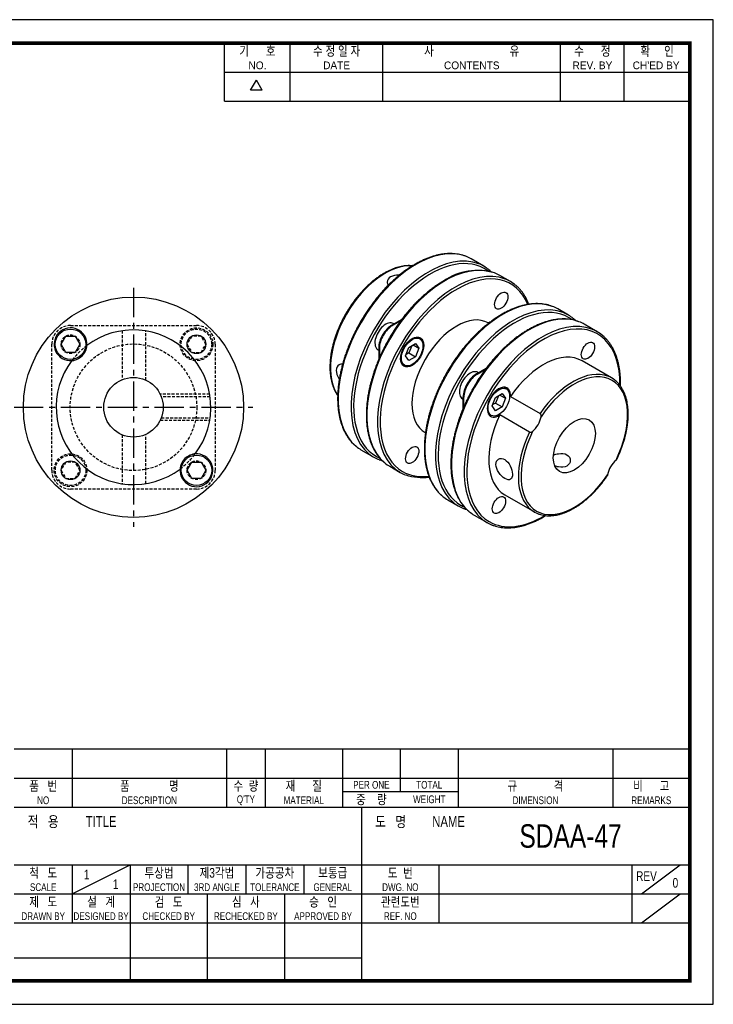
# Model space of a CAD drawing. Header units: millimetres. Extents: x 0 to 297, y 0 to 210.
# Tile 2 of 2: x 149 to 297, y 0 to 210. Entities that reach past the tile are written whole.
import ezdxf
from ezdxf.enums import TextEntityAlignment as Align

# ---------------------------------------------------------------- set-up
doc = ezdxf.new("R2010")
doc.units = ezdxf.units.MM
doc.header["$LTSCALE"] = 5
for name, pattern in [('CENTER', [2, 1.25, -0.25, 0.25, -0.25]), ('DASHED', [0.75, 0.5, -0.25]), ('HIDDEN2', [0.1875, 0.125, -0.0625])]:
    doc.linetypes.add(name, pattern=pattern)
doc.layers.get('0').update_dxf_attribs({"linetype": 'CONTINUOUS'})
for name, color, linetype in [('BM', 2, 'CONTINUOUS'), ('CT', 1, 'CENTER'), ('D', 7, 'CONTINUOUS'), ('HD', 4, 'DASHED')]:
    doc.layers.add(name, color=color, linetype=linetype)
doc.styles.get("Standard").update_dxf_attribs({"font": 'Gulim.ttf', "width": 0.8, "height": 3})

msp = doc.modelspace()

# ---------------------------------------------------------------- linework, layer by layer
for p, q in [((192.71392, 192.64074), (192.71392, 205)), ((206.72109, 192.64074), (206.72109, 205)), ((226.49591, 192.64074), (226.49591, 205)), ((264.39765, 192.64074), (264.39765, 205)), ((277.99284, 192.64074), (277.99284, 205)), ((192.71392, 198.82037), (291.58802, 198.82037)), ((198.25647, 194.97648), (199.49239, 197.11716)), ((200.72832, 194.97648), (199.49239, 197.11716)), ((200.72832, 194.97648), (198.25647, 194.97648)), ((192.71392, 192.64074), (291.58802, 192.64074)), ((292, 54.43705), (147.8086, 54.43705)), ((160.16787, 54.43705), (160.16787, 42.07779)), ((193.1259, 54.43705), (193.1259, 42.07779)), ((201.36541, 54.43705), (201.36541, 42.07779)), ((217.84443, 54.43705), (217.84443, 42.07779)), ((230.20369, 54.43705), (230.20369, 45.37359)), ((242.56295, 54.43705), (242.56295, 42.07779)), ((275.52098, 54.43705), (275.52098, 42.07779)), ((147.8086, 48.25742), (292, 48.25742)), ((217.84443, 45.37359), (242.56295, 45.37359)), ((147.8086, 42.07779), (292, 42.07779)), ((221.96418, 5), (221.96418, 42.07779)), ((147.8086, 29.71852), (292, 29.71852)), ((160.16787, 23.53889), (172.52713, 29.71852)), ((160.16787, 29.71852), (160.16787, 17.35926)), ((172.52713, 29.71852), (172.52713, 5)), ((184.88639, 29.71852), (184.88639, 23.53889)), ((197.24565, 29.71852), (197.24565, 23.53889)), ((209.60492, 29.71852), (209.60492, 23.53889)), ((238.4432, 29.71852), (238.4432, 17.35926)), ((279.64074, 29.71852), (279.64074, 17.35926)), ((281.70061, 23.53889), (289.94012, 29.71852)), ((147.8086, 23.53889), (221.96418, 23.53889)), ((189.00615, 23.53889), (189.00615, 5)), ((205.48516, 23.53889), (205.48516, 5)), ((221.96418, 23.53889), (292, 23.53889)), ((281.70061, 17.35926), (289.94012, 23.53889)), ((147.8086, 17.35926), (292, 17.35926)), ((147.8086, 9.87984), (221.96418, 9.87984))]:
    msp.add_line(p, q)
msp.add_lwpolyline([(297, 210), (0, 210), (0, 0), (297, 0)], close=True)
msp.add_lwpolyline([(292, 205, 0.8, 0.8, 0), (5, 205, 0.8, 0.8, 0), (5, 5, 0.8, 0.8, 0), (292, 5, 0.8, 0.8, 0)], format="xyseb", close=True)
at = {"layer": 'BM', "linetype": 'Continuous'}
for p, q in [((248.04616, 157.40866), (245.31202, 158.98722)), ((253.70302, 154.14267), (251.44027, 155.44906)), ((266.07738, 146.99832), (263.81464, 148.30472)), ((230.52103, 146.08048), (228.42251, 144.8689)), ((230.31115, 145.79601), (228.56393, 144.78725)), ((228.84408, 145.1123), (228.704, 145.19317)), ((249.07131, 145.26978), (248.98586, 145.31912)), ((272.20564, 143.46017), (269.4715, 145.03873)), ((228.42251, 144.8689), (228.56393, 144.78725)), ((157.82567, 140.77186), (158.82567, 142.50391)), ((158.82567, 139.03981), (157.82567, 140.77186)), ((158.82567, 142.50391), (160.82567, 142.50391)), ((160.82567, 142.50391), (161.82567, 140.77186)), ((161.82567, 140.77186), (160.82567, 139.03981)), ((232.02875, 140.11857), (233.44297, 140.93506)), ((233.44297, 140.93506), (234.15007, 139.9291)), ((234.36086, 141.92718), (233.71134, 142.30218)), ((160.82567, 139.03981), (158.82567, 139.03981)), ((225.454, 139.56401), (225.59408, 139.48313)), ((225.59408, 139.96992), (225.7355, 139.88827)), ((225.59408, 139.96992), (225.59408, 137.5398)), ((225.7355, 139.88827), (225.7355, 137.87718)), ((231.32164, 138.2961), (232.02875, 140.11857)), ((232.02875, 138.92313), (231.43103, 138.57804)), ((232.62647, 140.46366), (232.02875, 138.92313)), ((232.02875, 138.92313), (233.44297, 138.10664)), ((232.92533, 140.6362), (234.15007, 139.9291)), ((234.15007, 139.9291), (233.44297, 138.10664)), ((230.46134, 136.67302), (231.11086, 136.29802)), ((232.02875, 137.29014), (231.32164, 138.2961)), ((233.44297, 138.10664), (232.02875, 137.29014)), ((275.30531, 133.58768), (268.98849, 137.2347)), ((246.45373, 134.45857), (248.55834, 135.67367)), ((246.59515, 134.37692), (246.45373, 134.45857)), ((246.59515, 134.37692), (248.34053, 135.38461)), ((246.8753, 134.70197), (246.73523, 134.78284)), ((250.53374, 129.43471), (251.94795, 130.25121)), ((251.94795, 130.25121), (252.65506, 129.24524)), ((252.86584, 131.24333), (252.21397, 131.61969)), ((243.48523, 129.15367), (243.6253, 129.0728)), ((243.6253, 127.13211), (243.6253, 129.55959)), ((243.76672, 129.47794), (243.6253, 129.55959)), ((243.76672, 127.46012), (243.76672, 129.47794)), ((249.82663, 127.61225), (250.53374, 129.43471)), ((250.53374, 128.23927), (249.93602, 127.89418)), ((251.13145, 129.7798), (250.53374, 128.23927)), ((250.53374, 128.23927), (251.94795, 127.42278)), ((251.43031, 129.95235), (252.65506, 129.24524)), ((252.65506, 129.24524), (251.94795, 127.42278)), ((253.70603, 129.63494), (260.02285, 125.98792)), ((250.53374, 126.60628), (249.82663, 127.61225)), ((251.94795, 127.42278), (250.53374, 126.60628)), ((248.96397, 125.99052), (249.61584, 125.61416)), ((257.74566, 122.04371), (251.42884, 125.69073)), ((235.48586, 121.93643), (235.57105, 121.88724)), ((221.81202, 118.28402), (224.54616, 116.70546)), ((184.69573, 113.9018), (185.69573, 115.63385)), ((185.69573, 115.63385), (187.69573, 115.63385)), ((187.69573, 115.63385), (188.69573, 113.9018)), ((185.69573, 112.16975), (184.69573, 113.9018)), ((188.69573, 113.9018), (187.69573, 112.16975)), ((227.94027, 114.74587), (230.20302, 113.43948)), ((187.69573, 112.16975), (185.69573, 112.16975)), ((240.31464, 107.60153), (242.57738, 106.29513)), ((252.48849, 108.65586), (258.80531, 105.00884)), ((245.9715, 104.33554), (248.70564, 102.75698))]:
    msp.add_line(p, q, dxfattribs=at)
for centre, radius in [((173.2607, 127.33683), 23.5), ((173.2607, 127.33683), 23.5), ((159.82567, 140.77186), 3.25), ((186.69573, 140.77186), 2), ((186.69573, 140.77186), 2), ((173.2607, 127.33683), 6.35), ((159.82567, 113.9018), 2), ((159.82567, 113.9018), 2), ((186.69573, 113.9018), 3.25)]:
    msp.add_circle(centre, radius, dxfattribs=at)
for centre, radius, start, end in [((246.66381, 143.82254), 12.70199, 73.496178, 124.385404), ((159.82567, 140.77186), 3.5, 355.5888007, 274.4111993), ((173.2607, 127.33683), 16.5, 322.9327985, 127.0672015), ((159.82567, 140.77186), 3.5, 284.0307519, 345.9692481), ((159.82567, 140.77186), 3.5, 345.9692481, 355.5888007), ((173.2607, 127.33683), 16.5, 142.9327985, 307.0672015), ((159.82567, 140.77186), 3.5, 274.4111993, 284.0307519), ((186.69573, 113.9018), 3.5, 175.5888007, 94.4111993), ((186.69573, 113.9018), 3.5, 104.0307519, 165.9692481), ((186.69573, 113.9018), 3.5, 94.4111993, 104.0307519), ((186.69573, 113.9018), 3.5, 165.9692481, 175.5888007), ((234.98287, 125.05552), 12.69143, 253.4027575, 276.2485762)]:
    msp.add_arc(centre, radius, start, end, dxfattribs=at)
at = {"layer": 'BM', "linetype": 'HIDDEN2'}
for centre, start, end in [((159.82567, 140.77186), 345.9692481, 355.5888007), ((159.82567, 140.77186), 274.4111993, 281.607198), ((159.82567, 140.77186), 282.1848831, 284.0307519), ((186.69573, 113.9018), 94.4111993, 104.0307519), ((186.69573, 113.9018), 171.5746192, 175.5888007), ((186.69573, 113.9018), 165.9692481, 171.2568958)]:
    msp.add_arc(centre, 3.5, start, end, dxfattribs=at)
at = {"layer": 'BM', "linetype": 'Continuous'}
for centre, major_axis, start_param, end_param in [((233.56202, 138.63562), (-11.75, -20.3516), 3.234674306, 6.189248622), ((236.29616, 137.05706), (11.75, 20.3516), 0.090933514, 3.048719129), ((226.96235, 142.44594), (8.25, 14.28942), 0.265638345, 2.876134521), ((236.579, 136.89376), (-11.55, -20.00519), 3.07755567, 6.283185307), ((239.69027, 135.09747), (-11.75, -20.3516), 3.233557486, 6.189695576), ((233.56202, 138.63562), (-11.75, -20.3516), 3.141592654, 3.234674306), ((236.29616, 137.05706), (11.75, 20.3516), 0, 0.090933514), ((241.95302, 133.79107), (11.75, 20.3516), 0.092089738, 3.048313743), ((242.23586, 133.62777), (-11.55, -20.00519), 2.729049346, 6.283185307), ((236.29616, 137.05706), (11.75, 20.3516), 6.189906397, 6.283185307), ((239.69027, 135.09747), (-11.75, -20.3516), 3.141592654, 3.233557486), ((241.95302, 133.79107), (11.75, 20.3516), 0, 0.092089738), ((241.95302, 133.79107), (11.75, 20.3516), 6.190311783, 6.283185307), ((252.06464, 127.95312), (-11.75, -20.3516), 3.234674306, 6.189248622), ((254.32738, 126.64673), (11.75, 20.3516), 0.090933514, 3.048719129), ((242.23586, 133.62777), (-6.75, -11.69134), 3.141592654, 6.283185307), ((254.61023, 126.48343), (-11.55, -20.00519), 3.077598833, 6.283185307), ((257.7215, 124.68714), (-11.75, -20.3516), 3.234674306, 6.189248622), ((252.06464, 127.95312), (-11.75, -20.3516), 3.141592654, 3.234674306), ((254.32738, 126.64673), (11.75, 20.3516), 0, 0.090933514), ((227.079, 142.37859), (1.625, 2.81458), 0, 3.141592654), ((260.45564, 123.10858), (11.75, 20.3516), 0.090933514, 3.048719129), ((260.73849, 122.94528), (-11.55, -20.00519), 2.337901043, 6.283185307), ((254.32738, 126.64673), (11.75, 20.3516), 6.189906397, 6.283185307), ((257.7215, 124.68714), (-11.75, -20.3516), 3.141592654, 3.234674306), ((228.42251, 141.60292), (2, 3.4641), 0.785398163, 2.35619449), ((228.56393, 141.52127), (2, 3.4641), 0.785398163, 2.35619449), ((260.45564, 123.10858), (11.75, 20.3516), 0, 0.090933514), ((260.45564, 123.10858), (11.75, 20.3516), 6.189906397, 6.283185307), ((260.73849, 122.94528), (-8.25, -14.28942), 3.141592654, 4.573935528), ((245.11023, 131.96826), (1.625, 2.81458), 0, 3.141592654), ((246.45373, 131.19258), (-2, -3.4641), 3.926990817, 5.497787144), ((267.05531, 119.29826), (-8.25, -14.28942), 3.235589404, 4.573935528), ((267.33815, 119.13496), (-8.05, -13.94301), 1.682895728, 4.600289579), ((246.59515, 131.11093), (-2, -3.4641), 3.926990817, 5.497787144), ((267.05531, 119.29826), (-8.25, -14.28942), 3.053892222, 3.235589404), ((251.23849, 128.4301), (1.75, 3.03109), -0.862388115, 4.003980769), ((260.73849, 122.94528), (8.25, 14.28942), 1.709249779, 3.141592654), ((257.83815, 124.61979), (1.75, 3.03109), 4.171873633, 5.252904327), ((267.05531, 119.29826), (8.25, 14.28942), 1.709249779, 3.053892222), ((267.33815, 119.13496), (8.05, 13.94301), 1.682895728, 4.600289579), ((233.56202, 138.63562), (-11.75, -20.3516), 6.189248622, 6.283185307), ((236.29616, 137.05706), (11.75, 20.3516), 3.048719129, 3.233682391), ((236.579, 136.89376), (-11.55, -20.00519), 0, 0.064508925), ((276.83815, 113.65013), (-1.75, -3.03109), 4.171873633, 5.252904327), ((239.69027, 135.09747), (-11.75, -20.3516), 6.189695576, 6.283185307), ((241.95302, 133.79107), (11.75, 20.3516), 3.048313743, 3.232526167), ((242.23586, 133.62777), (-11.55, -20.00519), 0, 0.412220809), ((252.06464, 127.95312), (-11.75, -20.3516), 6.189248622, 6.283185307), ((254.32738, 126.64673), (11.75, 20.3516), 3.048719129, 3.233682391), ((254.61023, 126.48343), (-11.55, -20.00519), 0, 0.065338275), ((257.7215, 124.68714), (-11.75, -20.3516), 6.189248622, 6.283185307), ((267.05531, 119.29826), (8.25, 14.28942), 3.053892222, 3.235589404), ((260.45564, 123.10858), (11.75, 20.3516), 3.048719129, 3.233682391), ((260.73849, 122.94528), (-11.55, -20.00519), 0, 0.80358057)]:
    msp.add_ellipse(centre, major_axis=major_axis, ratio=0.577350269, start_param=start_param, end_param=end_param, dxfattribs=at)
for centre, major_axis in [((251.73586, 150.08226), (1, 1.73205)), ((251.73586, 150.08226), (-1, -1.73205)), ((232.73586, 139.1126), (1.75, 3.03109)), ((232.73586, 139.1126), (1.625, 2.81458)), ((270.23849, 139.39976), (-1, -1.73205)), ((270.23849, 139.39976), (-1, -1.73205)), ((251.24084, 128.42874), (1.625, 2.81458)), ((267.33815, 119.13496), (3.175, 5.49926)), ((232.73586, 117.17329), (1, 1.73205)), ((232.73586, 117.17329), (-1, -1.73205)), ((251.23849, 106.49079), (-1, -1.73205)), ((251.23849, 106.49079), (-1, -1.73205))]:
    msp.add_ellipse(centre, major_axis=major_axis, ratio=0.577350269, dxfattribs=at)
for points, knots in [([(244.12794, 159.54257), (244.01816, 159.5858), (243.74234, 159.69345), (243.21746, 159.84376), (242.59389, 159.98036), (241.94569, 160.07317), (241.28182, 160.12211), (240.60151, 160.12693), (239.90669, 160.08754), (239.19866, 160.00396), (238.47898, 159.87631), (237.74919, 159.70482), (237.01088, 159.48985), (236.26563, 159.23188), (235.51503, 158.93147), (234.76068, 158.58931), (234.00414, 158.20616), (233.24699, 157.78286), (232.49079, 157.32036), (231.73707, 156.81965), (230.98735, 156.2818), (230.24314, 155.70797), (229.50591, 155.09935), (228.77714, 154.45721), (228.05828, 153.78288), (227.35076, 153.07776), (226.656, 152.34329), (225.97538, 151.58099), (225.31025, 150.7924), (224.66195, 149.97914), (224.03178, 149.14286), (223.421, 148.28526), (222.83084, 147.40809), (222.26248, 146.51311), (221.71707, 145.60216), (221.19572, 144.67706), (220.69947, 143.73969), (220.22934, 142.79195), (219.78628, 141.83576), (219.3712, 140.87304), (218.98495, 139.90574), (218.62832, 138.9358), (218.30206, 137.96518), (218.00683, 136.99583), (217.74327, 136.0297), (217.51192, 135.06872), (217.31331, 134.11484), (217.14786, 133.16996), (217.01595, 132.23599), (216.9179, 131.31481), (216.85397, 130.40827), (216.82434, 129.5182), (216.82915, 128.64641), (216.86846, 127.79469), (216.94226, 126.96479), (217.05048, 126.15845), (217.19296, 125.37736), (217.36949, 124.62321), (217.57974, 123.89762), (217.82331, 123.20219), (218.09971, 122.53846), (218.4083, 121.90795), (218.74846, 121.31195), (219.1191, 120.75222), (219.5203, 120.22837), (219.94743, 119.74744), (220.36005, 119.34062), (220.61149, 119.13472), (220.72943, 119.0389)], [0, 0, 0, 0, 0.007751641, 0.022882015, 0.038032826, 0.053210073, 0.068417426, 0.083656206, 0.098925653, 0.114223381, 0.129545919, 0.144889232, 0.160249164, 0.175621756, 0.191003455, 0.206391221, 0.221782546, 0.237175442, 0.252568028, 0.267959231, 0.283348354, 0.298734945, 0.314118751, 0.32949967, 0.344877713, 0.360252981, 0.375625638, 0.390995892, 0.406363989, 0.421730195, 0.437094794, 0.45245808, 0.467820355, 0.483181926, 0.498543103, 0.513904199, 0.529265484, 0.544627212, 0.559989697, 0.575353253, 0.590718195, 0.606084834, 0.621453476, 0.636824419, 0.652197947, 0.667574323, 0.682953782, 0.698336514, 0.713722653, 0.729112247, 0.744505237, 0.759901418, 0.775300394, 0.790701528, 0.806103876, 0.821505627, 0.836904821, 0.852299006, 0.867685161, 0.883059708, 0.898418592, 0.913757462, 0.929071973, 0.944358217, 0.959613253, 0.974835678, 0.990026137, 1, 1, 1, 1]), ([(232.7963, 157.50472), (232.69014, 157.51589), (232.39799, 157.53991), (231.90672, 157.54905), (231.3215, 157.51546), (230.72296, 157.43755), (230.11335, 157.31546), (229.49446, 157.14951), (228.86825, 156.94021), (228.23667, 156.68823), (227.60165, 156.39438), (226.9651, 156.05964), (226.32893, 155.68508), (225.695, 155.27191), (225.06512, 154.82142), (224.44111, 154.335), (223.8247, 153.81411), (223.21764, 153.26031), (222.62164, 152.67524), (222.03837, 152.06063), (221.46947, 151.41827), (220.91655, 150.75004), (220.38116, 150.05786), (219.86483, 149.34375), (219.36901, 148.60976), (218.89513, 147.85801), (218.44452, 147.09065), (218.01849, 146.3099), (217.61827, 145.518), (217.24501, 144.71722), (216.89979, 143.90984), (216.58363, 143.09818), (216.29745, 142.28454), (216.04211, 141.47125), (215.81838, 140.66061), (215.62695, 139.85494), (215.46842, 139.05652), (215.34332, 138.26761), (215.25208, 137.49046), (215.19507, 136.72729), (215.17254, 135.98028), (215.18469, 135.25158), (215.2316, 134.54332), (215.31328, 133.85761), (215.4296, 133.19653), (215.58035, 132.56214), (215.76516, 131.95642), (215.98352, 131.38139), (216.23481, 130.83876), (216.51803, 130.33102), (216.72923, 130.01312), (216.84014, 129.86108), (216.84121, 129.85963)], [0.0398891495, 0.0398891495, 0.0398891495, 0.0398891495, 0.0506292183, 0.0693295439, 0.0880931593, 0.1069156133, 0.1257889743, 0.1447035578, 0.1636493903, 0.1826172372, 0.2015991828, 0.2205888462, 0.2395811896, 0.2585719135, 0.2775589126, 0.2965408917, 0.3155171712, 0.3344875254, 0.3534520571, 0.3724111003, 0.3913651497, 0.410314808, 0.4292607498, 0.448203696, 0.4671443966, 0.48608362, 0.5050221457, 0.5239607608, 0.5429000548, 0.5618407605, 0.5807836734, 0.5997295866, 0.6186792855, 0.6376335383, 0.6565930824, 0.6755586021, 0.6945306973, 0.7135098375, 0.7324962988, 0.7514900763, 0.7704907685, 0.7894974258, 0.8085083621, 0.8275204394, 0.8465287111, 0.8655273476, 0.8845088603, 0.9034641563, 0.9223829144, 0.9412544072, 0.9600688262, 0.9602505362, 0.9602505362, 0.9602505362, 0.9602505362]), ([(229.99848, 155.50408), (229.96866, 155.50645), (229.93882, 155.50852), (229.25748, 155.54843), (228.60422, 155.42638), (227.6802, 154.88684), (227.40966, 154.47343), (227.40944, 153.81266), (227.49406, 153.57916), (227.64959, 153.37275)], [0.1192728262, 0.1192728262, 0.1192728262, 0.1192728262, 0.125, 0.125, 0.25, 0.25, 0.375, 0.375, 0.4449878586, 0.4449878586, 0.4449878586, 0.4449878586]), ([(249.61853, 156.22901), (249.56133, 156.28368), (249.40065, 156.4321), (249.24222, 156.5618), (249.12162, 156.65975)], [0.98415022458, 0.98415022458, 0.98415022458, 0.98415022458, 0.98980861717, 1, 1, 1, 1]), ([(239.49027, 154.30495), (239.34404, 154.21951), (238.98418, 154.00834), (238.33182, 153.5961), (237.58452, 153.08466), (236.83532, 152.53228), (236.09392, 151.94548), (235.35959, 151.32407), (234.6344, 150.66971), (233.91962, 149.98365), (233.21673, 149.26735), (232.52711, 148.52226), (231.85215, 147.7499), (231.19318, 146.95187), (230.55154, 146.12977), (229.9285, 145.28529), (229.32531, 144.42014), (228.7432, 143.53608), (228.18332, 142.63489), (227.64681, 141.71841), (227.13475, 140.78848), (226.64819, 139.847), (226.18811, 138.89587), (225.75545, 137.937), (225.35109, 136.97233), (224.97587, 136.00381), (224.63055, 135.03339), (224.31585, 134.06301), (224.03244, 133.09464), (223.78091, 132.13022), (223.56179, 131.17168), (223.37557, 130.22095), (223.22267, 129.27995), (223.10343, 128.35055), (223.01816, 127.43465), (222.96708, 126.53408), (222.95037, 125.65066), (222.96812, 124.7862), (223.02037, 123.94246), (223.1071, 123.12119), (223.2282, 122.32413), (223.38349, 121.55296), (223.57271, 120.80934), (223.79552, 120.09488), (224.05147, 119.41118), (224.34003, 118.75973), (224.66054, 118.14205), (225.01231, 117.55935), (225.39424, 117.01354), (225.80639, 116.50347), (226.24399, 116.03882), (226.60801, 115.69443), (226.80907, 115.53775), (226.86232, 115.4964)], [0, 0, 0, 0, 0.010601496, 0.030713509, 0.050823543, 0.070930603, 0.091034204, 0.111134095, 0.131230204, 0.151322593, 0.171411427, 0.191496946, 0.211579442, 0.231659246, 0.251736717, 0.27181223, 0.291886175, 0.31195895, 0.332030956, 0.3521026, 0.372174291, 0.392246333, 0.412319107, 0.432393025, 0.452468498, 0.472545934, 0.492625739, 0.512708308, 0.532794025, 0.552883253, 0.572976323, 0.593073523, 0.613175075, 0.633281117, 0.653391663, 0.673506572, 0.693625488, 0.713747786, 0.733872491, 0.753998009, 0.774121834, 0.794241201, 0.814352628, 0.83445189, 0.854534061, 0.874593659, 0.894624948, 0.91462239, 0.934581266, 0.954498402, 0.9743729, 0.994206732, 1, 1, 1, 1]), ([(257.65188, 149.30803), (257.63033, 149.36312), (257.51907, 149.6416), (257.30325, 150.12881), (256.98275, 150.74649), (256.63097, 151.32919), (256.24905, 151.87501), (255.8369, 152.38505), (255.3993, 152.84978), (255.03309, 153.196), (254.82993, 153.35424), (254.77415, 153.39753)], [0.8493896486, 0.8493896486, 0.8493896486, 0.8493896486, 0.854300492, 0.8743546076, 0.8943804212, 0.9143723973, 0.9343258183, 0.9542375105, 0.9741065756, 0.9939349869, 1, 1, 1, 1]), ([(262.63057, 148.86007), (262.52078, 148.9033), (262.24497, 149.01095), (261.72009, 149.16126), (261.09651, 149.29787), (260.44832, 149.39068), (259.78445, 149.43961), (259.10414, 149.44443), (258.40931, 149.40505), (257.70129, 149.32147), (256.98161, 149.19381), (256.25182, 149.02232), (255.51351, 148.80735), (254.76825, 148.54938), (254.01766, 148.24898), (253.2633, 147.90681), (252.50677, 147.52366), (251.74962, 147.10036), (250.99342, 146.63786), (250.2397, 146.13715), (249.48998, 145.59931), (248.74576, 145.02547), (248.00853, 144.41685), (247.27976, 143.77471), (246.56091, 143.10038), (245.85339, 142.39526), (245.15863, 141.6608), (244.478, 140.89849), (243.81288, 140.1099), (243.16458, 139.29664), (242.53441, 138.46036), (241.92363, 137.60277), (241.33347, 136.72559), (240.76511, 135.83062), (240.2197, 134.91966), (239.69834, 133.99456), (239.2021, 133.05719), (238.73197, 132.10946), (238.28891, 131.15327), (237.87383, 130.19055), (237.48758, 129.22324), (237.13095, 128.25331), (236.80468, 127.28268), (236.50946, 126.31333), (236.24589, 125.3472), (236.01455, 124.38622), (235.81594, 123.43234), (235.65049, 122.48747), (235.51858, 121.5535), (235.42053, 120.63231), (235.3566, 119.72577), (235.32697, 118.8357), (235.33178, 117.96392), (235.37109, 117.11219), (235.44489, 116.28229), (235.5531, 115.47595), (235.69559, 114.69487), (235.87212, 113.94071), (236.08237, 113.21513), (236.32594, 112.5197), (236.60234, 111.85597), (236.91093, 111.22545), (237.25109, 110.62945), (237.62173, 110.06972), (238.02293, 109.54588), (238.45006, 109.06494), (238.86268, 108.65812), (239.11412, 108.45222), (239.23206, 108.3564)], [0, 0, 0, 0, 0.007751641, 0.022882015, 0.038032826, 0.053210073, 0.068417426, 0.083656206, 0.098925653, 0.114223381, 0.129545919, 0.144889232, 0.160249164, 0.175621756, 0.191003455, 0.206391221, 0.221782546, 0.237175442, 0.252568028, 0.267959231, 0.283348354, 0.298734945, 0.314118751, 0.32949967, 0.344877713, 0.360252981, 0.375625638, 0.390995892, 0.406363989, 0.421730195, 0.437094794, 0.45245808, 0.467820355, 0.483181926, 0.498543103, 0.513904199, 0.529265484, 0.544627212, 0.559989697, 0.575353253, 0.590718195, 0.606084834, 0.621453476, 0.636824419, 0.652197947, 0.667574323, 0.682953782, 0.698336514, 0.713722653, 0.729112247, 0.744505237, 0.759901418, 0.775300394, 0.790701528, 0.806103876, 0.821505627, 0.836904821, 0.852299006, 0.867685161, 0.883059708, 0.898418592, 0.913757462, 0.929071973, 0.944358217, 0.959613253, 0.974835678, 0.990026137, 1, 1, 1, 1]), ([(268.28743, 145.59408), (268.17764, 145.63732), (267.90183, 145.74496), (267.37694, 145.89527), (266.75337, 146.03188), (266.10517, 146.12469), (265.44131, 146.17362), (264.76099, 146.17844), (264.06617, 146.13906), (263.35814, 146.05548), (262.63846, 145.92783), (261.90867, 145.75634), (261.17036, 145.54137), (260.42511, 145.28339), (259.67451, 144.98299), (258.92016, 144.64083), (258.16362, 144.25767), (257.40648, 143.83438), (256.65027, 143.37187), (255.89655, 142.87116), (255.14683, 142.33332), (254.40262, 141.75949), (253.66539, 141.15086), (252.93662, 140.50872), (252.21776, 139.8344), (251.51024, 139.12928), (250.81548, 138.39481), (250.13486, 137.6325), (249.46973, 136.84392), (248.82144, 136.03066), (248.19127, 135.19438), (247.58048, 134.33678), (246.99032, 133.4596), (246.42196, 132.56463), (245.87655, 131.65367), (245.3552, 130.72857), (244.85895, 129.79121), (244.38882, 128.84347), (243.94576, 127.88728), (243.53069, 126.92456), (243.14443, 125.95726), (242.78781, 124.98732), (242.46154, 124.0167), (242.16631, 123.04735), (241.90275, 122.08121), (241.67141, 121.12024), (241.47279, 120.16636), (241.30734, 119.22148), (241.17543, 118.28751), (241.07739, 117.36632), (241.01345, 116.45978), (240.98383, 115.56972), (240.98863, 114.69793), (241.02794, 113.84621), (241.10174, 113.01631), (241.20996, 112.20996), (241.35244, 111.42888), (241.52897, 110.67473), (241.73922, 109.94914), (241.98279, 109.25371), (242.25919, 108.58998), (242.56778, 107.95947), (242.90794, 107.36347), (243.27858, 106.80373), (243.67978, 106.27989), (244.10691, 105.79895), (244.51953, 105.39213), (244.77097, 105.18624), (244.88891, 105.09041)], [0, 0, 0, 0, 0.007751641, 0.022882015, 0.038032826, 0.053210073, 0.068417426, 0.083656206, 0.098925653, 0.114223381, 0.129545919, 0.144889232, 0.160249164, 0.175621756, 0.191003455, 0.206391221, 0.221782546, 0.237175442, 0.252568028, 0.267959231, 0.283348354, 0.298734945, 0.314118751, 0.32949967, 0.344877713, 0.360252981, 0.375625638, 0.390995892, 0.406363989, 0.421730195, 0.437094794, 0.45245808, 0.467820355, 0.483181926, 0.498543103, 0.513904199, 0.529265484, 0.544627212, 0.559989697, 0.575353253, 0.590718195, 0.606084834, 0.621453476, 0.636824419, 0.652197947, 0.667574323, 0.682953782, 0.698336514, 0.713722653, 0.729112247, 0.744505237, 0.759901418, 0.775300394, 0.790701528, 0.806103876, 0.821505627, 0.836904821, 0.852299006, 0.867685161, 0.883059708, 0.898418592, 0.913757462, 0.929071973, 0.944358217, 0.959613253, 0.974835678, 0.990026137, 1, 1, 1, 1]), ([(267.65659, 145.81213), (267.59713, 145.86912), (267.43413, 146.01993), (267.27344, 146.15147), (267.15285, 146.24941)], [0.98392453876, 0.98392453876, 0.98392453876, 0.98392453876, 0.98980861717, 1, 1, 1, 1]), ([(277.18036, 131.88643), (277.18359, 131.99901), (277.19232, 132.406), (277.18851, 133.09778), (277.1492, 133.9495), (277.0754, 134.77941), (276.96718, 135.58575), (276.8247, 136.36683), (276.64817, 137.12098), (276.43792, 137.84657), (276.19434, 138.542), (275.91795, 139.20573), (275.60936, 139.83625), (275.2692, 140.43225), (274.89856, 140.99198), (274.49736, 141.51581), (274.07022, 141.9968), (273.65533, 142.40569), (273.4017, 142.61332), (273.2811, 142.71126)], [0.7539586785, 0.7539586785, 0.7539586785, 0.7539586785, 0.7598128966, 0.7752032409, 0.7905957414, 0.8059894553, 0.8213825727, 0.8367731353, 0.8521586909, 0.867536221, 0.8829021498, 0.8982524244, 0.9135826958, 0.9288886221, 0.9441662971, 0.9594127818, 0.974626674, 0.9898086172, 1, 1, 1, 1]), ([(217.88556, 136.5321), (217.6179, 136.56901), (217.36335, 136.52461), (216.78549, 136.19115), (216.55408, 135.74729), (216.53767, 134.67275), (216.74993, 134.04715), (217.13457, 133.45479), (217.16019, 133.41671), (217.18637, 133.3791)], [0.0525376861, 0.0525376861, 0.0525376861, 0.0525376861, 0.125, 0.125, 0.25, 0.25, 0.375, 0.375, 0.383688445, 0.383688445, 0.383688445, 0.383688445]), ([(276.42851, 116.29983), (276.55489, 116.56565), (276.77798, 117.03745), (277.11851, 117.83638), (277.43311, 118.64352), (277.71978, 119.45836), (277.97507, 120.27133), (278.19889, 121.08206), (278.39038, 121.88772), (278.54897, 122.68617), (278.67414, 123.47509), (278.76544, 124.25227), (278.82252, 125.01547), (278.84511, 125.76251), (278.83302, 126.49125), (278.78618, 127.19955), (278.70457, 127.8853), (278.58831, 128.54643), (278.43763, 129.18088), (278.25288, 129.78664), (278.03458, 130.36177), (277.78338, 130.90432), (277.50009, 131.41269), (277.1859, 131.88447), (276.84124, 132.32089), (276.47012, 132.7105), (276.18755, 132.97432), (276.04138, 133.08182), (276.02833, 133.09141)], [0, 0, 0, 0, 0.036353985, 0.076400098, 0.116452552, 0.156513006, 0.196583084, 0.236664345, 0.276758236, 0.316866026, 0.356988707, 0.397126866, 0.437280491, 0.477448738, 0.517629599, 0.557819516, 0.598011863, 0.638196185, 0.678360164, 0.718487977, 0.758560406, 0.798555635, 0.838450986, 0.878225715, 0.917864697, 0.957362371, 0.996725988, 1, 1, 1, 1]), ([(260.23919, 125.31319), (260.26174, 125.43042), (260.26279, 125.55674), (260.21166, 125.74422), (260.18536, 125.80639), (260.11418, 125.91537), (260.06989, 125.96076), (260.02285, 125.98792)], [0, 0, 0, 0, 0.5, 0.5, 0.75, 0.75, 1, 1, 1, 1]), ([(257.74566, 122.04371), (257.79277, 122.01651), (257.85431, 122.00087), (257.98427, 121.99375), (258.05131, 122.00207), (258.23979, 122.05178), (258.34839, 122.11599), (258.43816, 122.19373)], [0, 0, 0, 0, 0.25, 0.25, 0.5, 0.5, 1, 1, 1, 1]), ([(225.71711, 116.15509), (225.83166, 116.10993), (226.02913, 116.0328), (226.24682, 115.96434), (226.35933, 115.93186)], [0, 0, 0, 0, 0.00808474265, 0.01638310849, 0.01638310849, 0.01638310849, 0.01638310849]), ([(252.53623, 112.14046), (253.00415, 111.87031), (253.42496, 111.80816), (253.99489, 112.137), (254.1473, 112.53525), (254.13346, 113.59233), (253.96959, 114.24586), (253.37078, 115.42315), (252.94085, 115.92237), (252.01731, 116.45603), (251.52646, 116.485), (250.8141, 116.07464), (250.59726, 115.64302), (250.61237, 114.57263), (250.84394, 113.95708), (251.57486, 112.87701), (252.06832, 112.41061), (252.53623, 112.14046)], [0, 0, 0, 0, 0.125, 0.125, 0.25, 0.25, 0.375, 0.375, 0.5, 0.5, 0.625, 0.625, 0.75, 0.75, 0.875, 0.875, 1, 1, 1, 1]), ([(262.89314, 117.15341), (263.22829, 117.27903), (263.59711, 117.38197), (264.61442, 117.54291), (265.26403, 117.49332), (265.73626, 117.22067)], [0.8043860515, 0.8043860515, 0.8043860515, 0.8043860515, 0.875, 0.875, 1, 1, 1, 1]), ([(265.73626, 117.22067), (266.2085, 116.94803), (266.4689, 116.47117), (266.46809, 115.52124), (266.20152, 115.0545), (265.26711, 114.53344), (264.61234, 114.4861), (263.70154, 114.64824), (263.43557, 114.72026), (263.18186, 114.80734)], [0, 0, 0, 0, 0.125, 0.125, 0.25, 0.25, 0.375, 0.375, 0.4262818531, 0.4262818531, 0.4262818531, 0.4262818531]), ([(259.6574, 104.61183), (259.74231, 104.57804), (259.96843, 104.48893), (260.40678, 104.37014), (260.93763, 104.2673), (261.49182, 104.20883), (262.06096, 104.19431), (262.64533, 104.2241), (263.24273, 104.2982), (263.85147, 104.4165), (264.46964, 104.57869), (265.09529, 104.78429), (265.72649, 105.03263), (266.36129, 105.32291), (266.99778, 105.65418), (267.63406, 106.02535), (268.26826, 106.43525), (268.89855, 106.88258), (269.52314, 107.36597), (270.14027, 107.88396), (270.7482, 108.435), (271.3452, 109.01741), (271.92971, 109.62964), (272.4996, 110.26937), (273.05511, 110.93662), (273.58779, 111.62244), (274.02699, 112.22176), (274.25382, 112.55766), (274.33861, 112.68355)], [0, 0, 0, 0, 0.018521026, 0.057888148, 0.097342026, 0.136912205, 0.176614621, 0.216451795, 0.256415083, 0.296488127, 0.336650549, 0.376881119, 0.417160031, 0.457470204, 0.497797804, 0.538132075, 0.578463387, 0.618787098, 0.659100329, 0.699401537, 0.739690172, 0.779966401, 0.820230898, 0.860484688, 0.900729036, 0.940965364, 0.981195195, 1, 1, 1, 1]), ([(243.74833, 105.74476), (243.86288, 105.6996), (244.06116, 105.62216), (244.27982, 105.55345), (244.39328, 105.52074)], [0, 0, 0, 0, 0.00808474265, 0.01645007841, 0.01645007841, 0.01645007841, 0.01645007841]), ([(249.87659, 102.2066), (249.99114, 102.16144), (250.27086, 102.0522), (250.80013, 101.9004), (251.42379, 101.76384), (252.07196, 101.67102), (252.73584, 101.62209), (253.41615, 101.61727), (254.11097, 101.65665), (254.819, 101.74023), (255.53868, 101.86789), (256.26846, 102.03938), (257.00678, 102.25434), (257.75203, 102.51232), (258.50263, 102.81272), (259.25698, 103.15488), (260.01352, 103.53804), (260.66947, 103.90476), (261.07266, 104.1471), (261.22359, 104.2402)], [0, 0, 0, 0, 0.0080847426, 0.0232066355, 0.0383489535, 0.0535176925, 0.0687165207, 0.083946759, 0.0992076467, 0.1144967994, 0.1298107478, 0.1451454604, 0.1604967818, 0.1758607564, 0.1912338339, 0.2066129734, 0.2219956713, 0.2373799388, 0.2465958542, 0.2465958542, 0.2465958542, 0.2465958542])]:
    msp.add_open_spline(points, degree=3, knots=knots, dxfattribs=at)
for points in [[(276.43073, 116.3017), (276.39238, 116.22353), (276.32081, 116.14778), (276.23813, 116.07619)], [(274.43711, 112.95673), (274.4166, 112.85012), (274.38711, 112.75143), (274.33972, 112.6796)]]:
    msp.add_open_spline(points, degree=3, dxfattribs=at)
at = {"layer": 'CT'}
for p, q in [((173.2607, 152.83683), (173.2607, 101.83683)), ((147.7607, 127.33683), (198.7607, 127.33683))]:
    msp.add_line(p, q, dxfattribs=at)
at = {"layer": 'HD', "linetype": 'HIDDEN2'}
for p, q in [((159.82567, 144.77186), (186.69573, 144.77186)), ((170.85944, 143.66117), (170.85944, 133.2153)), ((175.85944, 133.13194), (175.85944, 143.63214)), ((155.82567, 113.9018), (155.82567, 140.77186)), ((185.69573, 142.50391), (184.69573, 140.77186)), ((184.69573, 140.77186), (185.69573, 139.03981)), ((187.69573, 142.50391), (185.69573, 142.50391)), ((188.69573, 140.77186), (187.69573, 142.50391)), ((187.69573, 139.03981), (188.69573, 140.77186)), ((190.69573, 140.77186), (190.69573, 113.9018)), ((185.69573, 139.03981), (187.69573, 139.03981)), ((189.5271, 130.10343), (178.97633, 130.10343)), ((189.6099, 129.57022), (179.20662, 129.57022)), ((178.97633, 124.57022), (189.5271, 124.57022)), ((179.20662, 125.10343), (189.6099, 125.10343)), ((170.85944, 121.45835), (170.85944, 111.01249)), ((175.85944, 111.04152), (175.85944, 121.54172)), ((158.82567, 115.63385), (157.82567, 113.9018)), ((160.82567, 115.63385), (158.82567, 115.63385)), ((161.82567, 113.9018), (160.82567, 115.63385)), ((157.82567, 113.9018), (158.82567, 112.16975)), ((160.82567, 112.16975), (161.82567, 113.9018)), ((158.82567, 112.16975), (160.82567, 112.16975)), ((186.69573, 109.9018), (159.82567, 109.9018))]:
    msp.add_line(p, q, dxfattribs=at)
for centre, radius in [((186.69573, 140.77186), 3.5), ((186.69573, 140.77186), 3.25), ((159.82567, 140.77186), 2), ((173.2607, 127.33683), 13.5), ((159.82567, 113.9018), 3.5), ((159.82567, 113.9018), 3.25), ((186.69573, 113.9018), 2)]:
    msp.add_circle(centre, radius, dxfattribs=at)
for centre, radius, start, end in [((159.82567, 140.77186), 4, 90, 180), ((186.69573, 140.77186), 4, 0, 90), ((173.2607, 127.33683), 16.5, 127.0672015, 142.9327985), ((173.2607, 127.33683), 16.5, 307.0672015, 322.9327985), ((159.82567, 113.9018), 4, 180, 270), ((186.69573, 113.9018), 4, 270, 360)]:
    msp.add_arc(centre, radius, start, end, dxfattribs=at)

# ---------------------------------------------------------------- texts
at = {"layer": 'D', "width": 0.8}
for s, height, p in [('기      호', 2.059877, (199.71751, 203.3521)), ('수 정 일 자', 2.059877, (216.6085, 203.3521)), ('사                           유', 2.0598771, (245.44678, 203.3521)), ('수      정', 2.059877, (271.19524, 203.3521)), ('확     인', 2.059877, (284.99642, 203.3521)), ('품   번', 2.059877, (153.98824, 46.60952)), ('품              명', 2.0598771, (176.64688, 46.60952)), ('수  량', 2.059877, (197.24565, 46.60952)), ('재      질', 2.059877, (209.60492, 46.60952)), ('PER ONE', 1.647902, (224.02406, 46.8155)), ('TOTAL', 1.647902, (236.38332, 46.8155)), ('규             격', 2.0598771, (259.04197, 46.60952)), ('비      고', 2.059877, (283.76049, 46.60952)), ('NO', 1.647902, (153.98824, 43.5197)), ('DESCRIPTION', 1.6479017, (176.64688, 43.5197)), ("Q'TY", 1.647902, (197.24565, 43.5197)), ('MATERIAL', 1.647902, (209.60492, 43.5197)), ('중    량', 2.059877, (224.02406, 43.72569)), ('WEIGHT', 1.647902, (236.38332, 43.72569)), ('DIMENSION', 1.647902, (259.04197, 43.5197)), ('REMARKS', 1.647902, (283.76049, 43.5197)), ('적   용', 2.307062, (153.98824, 38.98797)), ('TITLE', 2.307062, (166.3475, 38.98797)), ('도   명', 2.307062, (228.14381, 38.98797)), ('NAME', 2.307062, (240.50307, 38.98797)), ('SDAA-47', 5, (266.52795, 35.89816)), ('척   도', 2.059877, (153.98824, 28.07062)), ('투상법', 2.059877, (178.70676, 28.07062)), ('제3각법', 2.059877, (191.06602, 28.07062)), ('가공공차', 2.059877, (203.42529, 28.07062)), ('보통급', 2.059877, (215.78455, 28.07062)), ('도  번', 2.059877, (230.20369, 28.07062)), ('1', 2.05988, (163.25768, 27.65865)), ('REV', 2.059877, (282.73055, 27.34967)), ('SCALE', 1.647902, (153.98824, 24.98081)), ('1', 2.05988, (169.43731, 25.59877)), ('PROJECTION', 1.647902, (178.70676, 24.98081)), ('3RD ANGLE', 1.647902, (191.06602, 24.98081)), ('TOLERANCE', 1.647902, (203.42529, 24.98081)), ('GENERAL', 1.647902, (215.78455, 24.98081)), ('DWG. NO', 1.647902, (230.20369, 24.98081)), ('0', 2.05988, (288.91018, 25.90775)), ('제   도', 2.059877, (153.98824, 21.89099)), ('설   계', 2.059877, (166.3475, 21.89099)), ('검   도', 2.059877, (180.76664, 21.89099)), ('심   사', 2.059877, (197.24565, 21.89099)), ('승   인', 2.059877, (213.72467, 21.89099)), ('관련도번', 2.059877, (230.20369, 21.89099)), ('REF. NO', 1.647902, (230.20369, 18.80118))]:
    msp.add_text(s, height=height, dxfattribs=at).set_placement(p, align=Align.MIDDLE)
at = {"layer": 'D'}
for s, p in [('NO.', (199.71751, 200.26228)), ('DATE', (216.6085, 200.26228)), ('CONTENTS', (245.44678, 200.26228)), ('REV. BY', (271.19524, 200.26228)), ("CH'ED BY", (284.79043, 200.26228))]:
    msp.add_text(s, height=1.647902, dxfattribs=at).set_placement(p, align=Align.MIDDLE)
at = {"layer": 'D', "width": 0.8}
for s, height, p in [('DRAWN BY', 1.647902, (153.98824, 17.97719)), ('DESIGNED BY', 1.6479017, (166.3475, 17.97719)), ('CHECKED BY', 1.647902, (180.76664, 17.97719)), ('RECHECKED BY', 1.6479017, (197.24565, 17.97719)), ('APPROVED BY', 1.6479017, (213.72467, 17.97719))]:
    msp.add_text(s, height=height, dxfattribs=at).set_placement(p, align=Align.CENTER)

doc.saveas('drawing.dxf')
